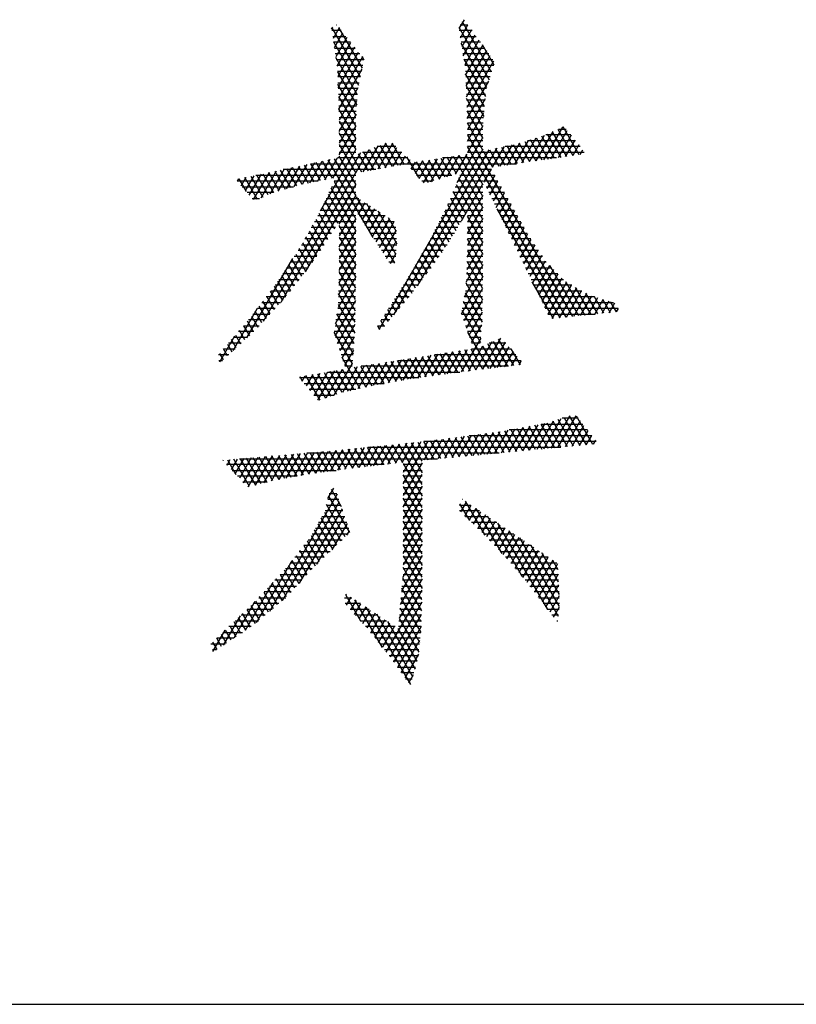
# Model space of a CAD drawing. Header units: millimetres. Extents: x 773 to 1664, y 340 to 970.
# Tile 25 of 60: x 1254 to 1264, y 340 to 353. Entities that reach past the tile are written whole.
import ezdxf

# ---------------------------------------------------------------- set-up
doc = ezdxf.new("R2010")
doc.units = ezdxf.units.MM
doc.header["$LTSCALE"] = 46.2
doc.layers.get('0').update_dxf_attribs({"linetype": 'CONTINUOUS'})
doc.layers.add('1', color=7, linetype='CONTINUOUS')

msp = doc.modelspace()

# ---------------------------------------------------------------- linework, layer by layer
at = {"linetype": 'Continuous'}
msp.add_line((772.801, 340.328), (1663.801, 340.328), dxfattribs=at)
at = {"layer": '1', "linetype": 'Continuous'}
for p, q in [((1257.825, 353.227), (1257.832, 353.227)), ((1259.512, 353.295), (1259.444, 353.177)), ((1259.459, 353.227), (1259.561, 353.227)), ((1259.463, 353.058), (1259.561, 353.227)), ((1259.872, 352.602), (1259.489, 353.266)), ((1257.766, 353.168), (1257.783, 353.197)), ((1257.893, 353.151), (1257.769, 353.151)), ((1258.145, 352.544), (1257.773, 353.189)), ((1257.865, 353.186), (1257.785, 353.048)), ((1257.803, 352.927), (1257.916, 353.122)), ((1257.858, 353.194), (1258.17, 352.655)), ((1259.44, 353.197), (1259.841, 352.503)), ((1259.616, 353.151), (1259.448, 353.151)), ((1259.609, 353.16), (1259.482, 352.938)), ((1257.781, 353.074), (1257.955, 353.074)), ((1257.791, 353.005), (1258.121, 352.434)), ((1258.016, 352.998), (1257.792, 352.998)), ((1257.967, 353.059), (1257.821, 352.806)), ((1257.839, 352.685), (1258.018, 352.995)), ((1259.46, 353.074), (1259.671, 353.074)), ((1259.727, 352.998), (1259.472, 352.998)), ((1259.811, 352.403), (1259.474, 352.987)), ((1259.501, 352.819), (1259.658, 353.092)), ((1259.707, 353.025), (1259.52, 352.699)), ((1259.749, 352.967), (1259.903, 352.7)), ((1257.804, 352.922), (1258.078, 352.922)), ((1258.139, 352.846), (1257.815, 352.846)), ((1258.07, 352.932), (1257.847, 352.545)), ((1257.852, 352.402), (1258.121, 352.868)), ((1259.484, 352.922), (1259.782, 352.922)), ((1259.837, 352.846), (1259.496, 352.846)), ((1259.531, 352.566), (1259.756, 352.957)), ((1259.805, 352.889), (1259.536, 352.424)), ((1258.105, 352.309), (1257.822, 352.799)), ((1257.827, 352.77), (1258.192, 352.77)), ((1258.172, 352.805), (1257.857, 352.258)), ((1258.194, 352.764), (1258.168, 352.81)), ((1259.507, 352.776), (1259.791, 352.284)), ((1259.508, 352.77), (1259.891, 352.77)), ((1259.542, 352.281), (1259.854, 352.822)), ((1259.899, 352.747), (1259.548, 352.138)), ((1258.178, 352.693), (1257.838, 352.693)), ((1257.844, 352.617), (1258.161, 352.617)), ((1257.844, 352.608), (1258.097, 352.17)), ((1257.862, 352.115), (1258.167, 352.643)), ((1259.901, 352.693), (1259.52, 352.693)), ((1259.529, 352.617), (1259.877, 352.617)), ((1259.78, 352.151), (1259.53, 352.584)), ((1258.145, 352.541), (1257.847, 352.541)), ((1257.85, 352.465), (1258.128, 352.465)), ((1259.853, 352.541), (1259.532, 352.541)), ((1259.535, 352.465), (1259.829, 352.465)), ((1259.553, 351.995), (1259.836, 352.484)), ((1258.089, 352.032), (1257.85, 352.446)), ((1258.111, 352.389), (1257.852, 352.389)), ((1258.113, 352.397), (1257.867, 351.971)), ((1259.537, 352.421), (1259.769, 352.019)), ((1259.806, 352.389), (1259.538, 352.389)), ((1257.855, 352.312), (1258.106, 352.312)), ((1257.856, 352.283), (1258.084, 351.889)), ((1258.101, 352.236), (1257.858, 352.236)), ((1257.868, 351.821), (1258.1, 352.222)), ((1259.541, 352.312), (1259.794, 352.312)), ((1259.759, 351.883), (1259.543, 352.257)), ((1259.787, 352.236), (1259.544, 352.236)), ((1259.789, 352.251), (1259.557, 351.85)), ((1257.86, 352.16), (1258.096, 352.16)), ((1258.084, 351.736), (1257.862, 352.121)), ((1258.092, 352.084), (1257.863, 352.084)), ((1259.547, 352.16), (1259.781, 352.16)), ((1259.549, 352.094), (1259.759, 351.73)), ((1259.774, 352.084), (1259.55, 352.084)), ((1259.557, 351.697), (1259.773, 352.072)), ((1257.866, 352.008), (1258.087, 352.008)), ((1258.09, 352.052), (1257.868, 351.668)), ((1257.868, 351.958), (1258.084, 351.584)), ((1258.084, 351.931), (1257.868, 351.931)), ((1259.553, 352.008), (1259.768, 352.008)), ((1259.761, 351.931), (1259.556, 351.931)), ((1259.759, 351.578), (1259.556, 351.93)), ((1257.868, 351.516), (1258.084, 351.889)), ((1257.868, 351.855), (1258.084, 351.855)), ((1258.166, 351.289), (1257.868, 351.804)), ((1259.759, 351.895), (1259.557, 351.545)), ((1259.557, 351.855), (1259.759, 351.855)), ((1260.462, 351.436), (1260.686, 351.824)), ((1260.806, 351.878), (1260.558, 351.45)), ((1260.654, 351.464), (1260.87, 351.837)), ((1260.864, 351.494), (1260.676, 351.819)), ((1260.746, 351.851), (1260.945, 351.506)), ((1260.755, 351.855), (1260.855, 351.855)), ((1261.026, 351.517), (1260.815, 351.883)), ((1258.084, 351.736), (1257.779, 351.209)), ((1258.084, 351.779), (1257.868, 351.779)), ((1257.868, 351.703), (1258.084, 351.703)), ((1258.277, 351.309), (1258.487, 351.672)), ((1258.559, 351.675), (1258.724, 351.389)), ((1259.418, 351.151), (1259.759, 351.742)), ((1259.759, 351.779), (1259.557, 351.779)), ((1259.557, 351.776), (1260.937, 349.386)), ((1259.557, 351.703), (1259.759, 351.703)), ((1260.078, 351.38), (1260.246, 351.672)), ((1260.353, 351.704), (1260.174, 351.394)), ((1260.27, 351.408), (1260.46, 351.737)), ((1260.31, 351.691), (1260.458, 351.435)), ((1260.348, 351.703), (1260.978, 351.703)), ((1260.567, 351.769), (1260.366, 351.422)), ((1260.539, 351.447), (1260.385, 351.714)), ((1260.46, 351.737), (1260.62, 351.459)), ((1260.701, 351.47), (1260.534, 351.76)), ((1260.916, 351.779), (1260.588, 351.779)), ((1260.606, 351.787), (1260.783, 351.482)), ((1260.921, 351.773), (1260.75, 351.477)), ((1260.846, 351.491), (1260.972, 351.709)), ((1258.147, 351.541), (1256.864, 349.319)), ((1257.101, 349.576), (1258.26, 351.584)), ((1257.618, 350.777), (1258.084, 351.584)), ((1257.868, 351.652), (1258.086, 351.274)), ((1258.084, 351.627), (1257.868, 351.627)), ((1257.868, 351.55), (1258.084, 351.55)), ((1258.172, 351.55), (1258.69, 351.55)), ((1258.373, 351.628), (1258.179, 351.291)), ((1258.325, 351.318), (1258.188, 351.556)), ((1258.259, 351.584), (1258.405, 351.332)), ((1258.485, 351.346), (1258.331, 351.612)), ((1258.61, 351.627), (1258.368, 351.627)), ((1258.57, 351.664), (1258.375, 351.326)), ((1259.759, 351.59), (1258.391, 349.22)), ((1258.403, 351.64), (1258.565, 351.361)), ((1258.473, 351.344), (1258.627, 351.61)), ((1258.644, 351.375), (1258.475, 351.668)), ((1258.684, 351.556), (1258.571, 351.362)), ((1258.587, 349.407), (1259.842, 351.581)), ((1259.942, 351.603), (1258.893, 349.784)), ((1259.759, 351.627), (1259.557, 351.627)), ((1260.854, 349.377), (1259.557, 351.623)), ((1259.557, 351.55), (1261.094, 351.55)), ((1259.889, 351.353), (1259.767, 351.564)), ((1259.845, 351.581), (1259.97, 351.365)), ((1259.886, 351.353), (1260.043, 351.624)), ((1260.051, 351.377), (1259.923, 351.598)), ((1260.144, 351.646), (1259.982, 351.367)), ((1260.002, 351.615), (1260.133, 351.388)), ((1261.039, 351.627), (1260.053, 351.627)), ((1260.214, 351.4), (1260.08, 351.632)), ((1260.158, 351.649), (1260.295, 351.412)), ((1260.376, 351.423), (1260.235, 351.668)), ((1261.023, 351.646), (1260.942, 351.505)), ((1261.038, 351.519), (1261.075, 351.582)), ((1257.543, 351.41), (1257.379, 351.125)), ((1257.479, 351.146), (1257.643, 351.431)), ((1257.694, 351.191), (1257.565, 351.415)), ((1257.744, 351.452), (1257.579, 351.167)), ((1257.644, 351.431), (1257.773, 351.208)), ((1257.679, 351.188), (1257.844, 351.474)), ((1258.312, 350.427), (1257.722, 351.448)), ((1257.801, 351.464), (1258.084, 350.974)), ((1258.77, 351.474), (1257.846, 351.474)), ((1258.084, 351.127), (1257.868, 351.499)), ((1258.116, 351.529), (1258.246, 351.303)), ((1258.67, 351.38), (1258.74, 351.502)), ((1258.913, 351.215), (1258.755, 351.488)), ((1258.797, 351.448), (1258.762, 351.387)), ((1258.815, 351.327), (1258.869, 351.419)), ((1258.965, 351.434), (1258.868, 351.266)), ((1258.882, 351.421), (1259.038, 351.151)), ((1258.921, 351.205), (1259.062, 351.449)), ((1259.113, 351.174), (1258.963, 351.434)), ((1259.158, 351.464), (1258.974, 351.145)), ((1259.043, 351.446), (1259.187, 351.196)), ((1259.072, 351.161), (1259.255, 351.479)), ((1259.262, 351.219), (1259.124, 351.459)), ((1259.352, 351.494), (1259.178, 351.194)), ((1259.205, 351.471), (1259.337, 351.242)), ((1260.728, 351.474), (1259.225, 351.474)), ((1259.285, 351.226), (1259.448, 351.509)), ((1259.412, 351.265), (1259.286, 351.483)), ((1259.367, 351.496), (1259.759, 350.816)), ((1259.545, 351.524), (1259.392, 351.259)), ((1259.759, 350.968), (1259.447, 351.508)), ((1259.528, 351.521), (1259.759, 351.121)), ((1256.942, 351.282), (1256.735, 350.925)), ((1256.837, 350.948), (1257.042, 351.304)), ((1257.078, 351.04), (1256.938, 351.282)), ((1257.142, 351.325), (1256.953, 350.997)), ((1257.017, 351.298), (1257.153, 351.061)), ((1257.063, 351.036), (1257.242, 351.346)), ((1257.229, 351.083), (1257.095, 351.315)), ((1258.349, 351.322), (1257.127, 351.322)), ((1257.343, 351.367), (1257.169, 351.066)), ((1257.173, 351.332), (1257.304, 351.105)), ((1257.38, 351.125), (1257.252, 351.348)), ((1257.274, 351.096), (1257.443, 351.389)), ((1257.33, 351.365), (1257.459, 351.142)), ((1257.537, 351.158), (1257.409, 351.381)), ((1257.487, 351.398), (1260.2, 351.398)), ((1257.487, 351.398), (1257.616, 351.175)), ((1259.872, 351.322), (1258.819, 351.322)), ((1259.772, 351.155), (1259.87, 351.325)), ((1256.541, 351.197), (1256.524, 351.169)), ((1257.591, 351.169), (1256.524, 351.169)), ((1256.546, 351.199), (1256.642, 351.032)), ((1256.577, 351.108), (1256.641, 351.219)), ((1256.79, 350.929), (1256.625, 351.215)), ((1256.741, 351.24), (1256.63, 351.047)), ((1256.682, 350.986), (1256.841, 351.261)), ((1256.703, 351.232), (1256.861, 350.958)), ((1256.768, 351.246), (1258.084, 351.246)), ((1256.932, 350.988), (1256.781, 351.248)), ((1256.86, 351.265), (1257.002, 351.018)), ((1257.798, 351.164), (1258.084, 350.67)), ((1258.084, 351.169), (1257.8, 351.169)), ((1258.886, 351.246), (1259.349, 351.246)), ((1259.099, 351.169), (1258.953, 351.169)), ((1259.759, 351.169), (1259.425, 351.169)), ((1259.759, 350.663), (1259.443, 351.212)), ((1259.457, 351.246), (1259.915, 351.246)), ((1259.957, 351.169), (1259.765, 351.169)), ((1259.914, 351.248), (1259.812, 351.072)), ((1259.852, 350.989), (1259.957, 351.17)), ((1256.589, 351.093), (1257.264, 351.093)), ((1258.084, 351.127), (1257.419, 349.975)), ((1258.084, 350.517), (1257.759, 351.08)), ((1257.765, 351.093), (1258.084, 351.093)), ((1259.536, 350.745), (1259.369, 351.034)), ((1259.394, 351.093), (1259.759, 351.093)), ((1259.406, 351.123), (1259.759, 350.511)), ((1259.478, 350.646), (1259.759, 351.133)), ((1259.802, 351.093), (1260, 351.093)), ((1260, 351.093), (1259.892, 350.906)), ((1257, 351.017), (1256.655, 351.017)), ((1256.721, 350.941), (1256.819, 350.941)), ((1257.851, 350.614), (1257.68, 350.911)), ((1257.694, 350.941), (1258.123, 350.941)), ((1257.719, 350.996), (1258.084, 350.365)), ((1258.084, 351.017), (1257.729, 351.017)), ((1257.868, 350.601), (1258.084, 350.974)), ((1258.144, 350.927), (1257.868, 350.449)), ((1258.091, 350.962), (1258.595, 350.088)), ((1259.331, 350.941), (1259.759, 350.941)), ((1259.333, 350.945), (1259.492, 350.669)), ((1259.759, 351.017), (1259.362, 351.017)), ((1259.759, 350.98), (1259.557, 350.63)), ((1260.043, 351.017), (1259.839, 351.017)), ((1259.876, 350.941), (1260.086, 350.941)), ((1259.933, 350.823), (1260.044, 351.016)), ((1260.087, 350.939), (1259.973, 350.741)), ((1257.623, 350.788), (1258.357, 350.788)), ((1257.641, 350.827), (1257.805, 350.542)), ((1258.24, 350.865), (1257.658, 350.865)), ((1258.117, 350.728), (1258.208, 350.885)), ((1258.272, 350.843), (1258.164, 350.656)), ((1258.21, 350.584), (1258.336, 350.802)), ((1258.613, 350.209), (1258.232, 350.87)), ((1258.373, 350.778), (1258.624, 350.343)), ((1259.254, 350.776), (1259.403, 350.518)), ((1259.261, 350.788), (1259.759, 350.788)), ((1259.447, 350.594), (1259.295, 350.857)), ((1259.759, 350.865), (1259.299, 350.865)), ((1259.557, 350.478), (1259.759, 350.828)), ((1260.129, 350.865), (1259.913, 350.865)), ((1259.943, 350.802), (1260.771, 349.368)), ((1259.95, 350.788), (1260.171, 350.788)), ((1260.013, 350.658), (1260.131, 350.861)), ((1260.174, 350.784), (1260.053, 350.575)), ((1257.542, 350.636), (1257.865, 350.636)), ((1257.558, 350.665), (1257.712, 350.399)), ((1258.084, 350.712), (1257.585, 350.712)), ((1257.758, 350.471), (1257.602, 350.742)), ((1257.868, 350.297), (1258.084, 350.669)), ((1257.868, 350.636), (1258.084, 350.636)), ((1258.473, 350.712), (1258.128, 350.712)), ((1258.177, 350.636), (1258.59, 350.636)), ((1258.4, 350.76), (1258.257, 350.512)), ((1258.303, 350.44), (1258.464, 350.718)), ((1258.528, 350.677), (1258.35, 350.368)), ((1258.396, 350.296), (1258.592, 350.635)), ((1258.617, 350.508), (1258.514, 350.685)), ((1259.183, 350.636), (1259.472, 350.636)), ((1259.359, 350.442), (1259.213, 350.695)), ((1259.517, 350.712), (1259.222, 350.712)), ((1259.759, 350.712), (1259.557, 350.712)), ((1259.759, 350.359), (1259.557, 350.709)), ((1259.759, 350.675), (1259.557, 350.325)), ((1259.557, 350.636), (1259.759, 350.636)), ((1260.214, 350.712), (1259.987, 350.712)), ((1260.024, 350.636), (1260.257, 350.636)), ((1260.094, 350.492), (1260.217, 350.707)), ((1257.471, 350.511), (1257.619, 350.255)), ((1257.816, 350.56), (1257.499, 350.56)), ((1257.665, 350.327), (1257.515, 350.588)), ((1258.084, 350.212), (1257.868, 350.585)), ((1258.084, 350.56), (1257.868, 350.56)), ((1258.084, 350.517), (1257.868, 350.144)), ((1258.614, 350.56), (1258.226, 350.56)), ((1258.616, 350.525), (1258.443, 350.224)), ((1259.265, 350.3), (1259.131, 350.532)), ((1259.428, 350.56), (1259.145, 350.56)), ((1259.172, 350.613), (1259.312, 350.37)), ((1259.553, 350.166), (1259.759, 350.523)), ((1259.759, 350.56), (1259.557, 350.56)), ((1259.557, 350.556), (1259.759, 350.206)), ((1260.3, 350.56), (1260.061, 350.56)), ((1260.261, 350.629), (1260.134, 350.41)), ((1260.174, 350.327), (1260.304, 350.552)), ((1257.718, 350.407), (1257.413, 350.407)), ((1257.572, 350.183), (1257.428, 350.434)), ((1257.456, 350.484), (1257.767, 350.484)), ((1257.868, 350.484), (1258.084, 350.484)), ((1257.868, 350.433), (1258.084, 350.06)), ((1258.084, 350.407), (1257.868, 350.407)), ((1258.275, 350.484), (1258.618, 350.484)), ((1258.621, 350.407), (1258.324, 350.407)), ((1258.489, 350.152), (1258.622, 350.383)), ((1259.338, 350.407), (1259.068, 350.407)), ((1259.09, 350.451), (1259.217, 350.23)), ((1259.106, 350.484), (1259.383, 350.484)), ((1259.557, 350.484), (1259.759, 350.484)), ((1259.759, 350.407), (1259.557, 350.407)), ((1259.759, 350.055), (1259.557, 350.404)), ((1260.098, 350.484), (1260.343, 350.484)), ((1260.39, 350.407), (1260.135, 350.407)), ((1260.347, 350.475), (1260.214, 350.244)), ((1260.254, 350.161), (1260.393, 350.402)), ((1257.619, 350.255), (1257.325, 350.255)), ((1257.475, 350.047), (1257.341, 350.28)), ((1257.37, 350.331), (1257.668, 350.331)), ((1257.384, 350.357), (1257.525, 350.113)), ((1257.868, 349.99), (1258.084, 350.364)), ((1257.868, 350.331), (1258.084, 350.331)), ((1258.084, 349.907), (1257.868, 350.28)), ((1258.084, 350.255), (1257.868, 350.255)), ((1258.373, 350.331), (1258.625, 350.331)), ((1258.618, 350.255), (1258.423, 350.255)), ((1259.234, 350.255), (1258.98, 350.255)), ((1259.004, 350.295), (1259.122, 350.091)), ((1259.025, 350.331), (1259.286, 350.331)), ((1259.17, 350.16), (1259.048, 350.371)), ((1259.759, 350.37), (1259.546, 350.001)), ((1259.759, 350.255), (1259.556, 350.255)), ((1259.556, 350.252), (1259.757, 349.906)), ((1259.557, 350.331), (1259.759, 350.331)), ((1260.172, 350.331), (1260.441, 350.331)), ((1260.491, 350.255), (1260.209, 350.255)), ((1260.441, 350.331), (1260.295, 350.078)), ((1260.335, 349.996), (1260.488, 350.26)), ((1256.652, 349.105), (1257.256, 350.151)), ((1257.374, 349.917), (1257.247, 350.137)), ((1257.275, 350.179), (1257.57, 350.179)), ((1257.294, 350.208), (1257.424, 349.982)), ((1258.084, 350.212), (1257.862, 349.828)), ((1257.868, 350.179), (1258.084, 350.179)), ((1257.868, 350.128), (1258.082, 349.758)), ((1258.472, 350.179), (1258.611, 350.179)), ((1258.614, 350.216), (1258.536, 350.08)), ((1258.916, 350.143), (1259.024, 349.955)), ((1258.936, 350.179), (1259.182, 350.179)), ((1259.074, 350.021), (1258.96, 350.219)), ((1259.539, 349.837), (1259.759, 350.218)), ((1259.553, 350.179), (1259.759, 350.179)), ((1260.246, 350.179), (1260.542, 350.179)), ((1260.535, 350.189), (1260.375, 349.913)), ((1260.415, 349.83), (1260.582, 350.118)), ((1257.273, 349.787), (1257.153, 349.995)), ((1257.174, 350.026), (1257.458, 350.026)), ((1257.2, 350.066), (1257.324, 349.852)), ((1257.517, 350.103), (1257.224, 350.103)), ((1257.856, 349.666), (1258.084, 350.06)), ((1258.084, 350.103), (1257.868, 350.103)), ((1257.868, 350.026), (1258.084, 350.026)), ((1258.6, 350.103), (1258.521, 350.103)), ((1258.827, 349.991), (1258.923, 349.824)), ((1258.848, 350.026), (1259.078, 350.026)), ((1258.974, 349.89), (1258.871, 350.067)), ((1259.13, 350.103), (1258.892, 350.103)), ((1259.759, 350.065), (1259.514, 349.641)), ((1259.547, 350.026), (1259.758, 350.026)), ((1259.759, 350.103), (1259.55, 350.103)), ((1259.755, 349.757), (1259.551, 350.11)), ((1260.592, 350.103), (1260.283, 350.103)), ((1260.32, 350.026), (1260.668, 350.026)), ((1260.635, 350.059), (1260.455, 349.747)), ((1260.496, 349.665), (1260.691, 350.003)), ((1261.02, 349.394), (1260.638, 350.056)), ((1257.072, 349.874), (1257.341, 349.874)), ((1257.106, 349.924), (1257.223, 349.722)), ((1257.399, 349.95), (1257.123, 349.95)), ((1258.084, 349.907), (1257.851, 349.504)), ((1257.863, 349.874), (1258.084, 349.874)), ((1258.084, 349.95), (1257.866, 349.95)), ((1258.08, 349.61), (1257.867, 349.978)), ((1258.759, 349.874), (1258.961, 349.874)), ((1258.873, 349.759), (1258.783, 349.915)), ((1259.02, 349.95), (1258.804, 349.95)), ((1259.475, 349.421), (1259.757, 349.909)), ((1259.541, 349.874), (1259.756, 349.874)), ((1259.757, 349.95), (1259.544, 349.95)), ((1259.545, 349.968), (1259.753, 349.607)), ((1260.744, 349.95), (1260.357, 349.95)), ((1260.394, 349.874), (1260.82, 349.874)), ((1260.747, 349.947), (1260.536, 349.582)), ((1260.576, 349.499), (1260.803, 349.891)), ((1257.011, 349.784), (1257.119, 349.596)), ((1257.282, 349.798), (1257.022, 349.798)), ((1257.172, 349.657), (1257.059, 349.853)), ((1257.817, 349.292), (1258.082, 349.752)), ((1258.083, 349.798), (1257.861, 349.798)), ((1257.862, 349.834), (1258.077, 349.461)), ((1258.773, 349.628), (1258.693, 349.767)), ((1258.903, 349.798), (1258.712, 349.798)), ((1258.739, 349.84), (1258.823, 349.693)), ((1259.755, 349.753), (1259.508, 349.327)), ((1259.755, 349.798), (1259.538, 349.798)), ((1259.751, 349.458), (1259.539, 349.826)), ((1260.688, 349.36), (1260.409, 349.842)), ((1260.928, 349.798), (1260.431, 349.798)), ((1260.859, 349.837), (1260.616, 349.416)), ((1260.671, 349.358), (1260.925, 349.799)), ((1260.992, 349.762), (1260.764, 349.368)), ((1260.846, 349.848), (1261.103, 349.403)), ((1260.858, 349.377), (1261.058, 349.724)), ((1261.186, 349.412), (1260.98, 349.769)), ((1257.164, 349.645), (1256.905, 349.645)), ((1256.911, 349.652), (1257.011, 349.479)), ((1257.065, 349.538), (1256.961, 349.718)), ((1256.964, 349.722), (1257.223, 349.722)), ((1258.079, 349.595), (1257.81, 349.128)), ((1258.08, 349.645), (1257.855, 349.645)), ((1258.075, 349.313), (1257.857, 349.69)), ((1257.858, 349.722), (1258.081, 349.722)), ((1258.669, 349.504), (1258.6, 349.623)), ((1258.786, 349.645), (1258.615, 349.645)), ((1258.646, 349.695), (1258.721, 349.566)), ((1258.663, 349.722), (1258.845, 349.722)), ((1259.753, 349.645), (1259.515, 349.645)), ((1259.525, 349.697), (1259.747, 349.312)), ((1259.53, 349.722), (1259.754, 349.722)), ((1259.542, 349.232), (1259.753, 349.597)), ((1260.468, 349.722), (1261.063, 349.722)), ((1261.227, 349.645), (1260.505, 349.645)), ((1261.124, 349.687), (1260.951, 349.387)), ((1261.045, 349.397), (1261.194, 349.655)), ((1261.111, 349.694), (1261.269, 349.42)), ((1261.269, 349.633), (1261.139, 349.407)), ((1261.352, 349.429), (1261.227, 349.645)), ((1261.232, 349.416), (1261.344, 349.61)), ((1261.334, 349.613), (1261.435, 349.438)), ((1256.788, 349.492), (1256.464, 348.932)), ((1257.024, 349.493), (1256.789, 349.493)), ((1256.81, 349.521), (1256.903, 349.361)), ((1256.847, 349.569), (1257.094, 349.569)), ((1256.957, 349.42), (1256.861, 349.587)), ((1258.078, 349.493), (1257.849, 349.493)), ((1257.852, 349.546), (1258.072, 349.166)), ((1257.853, 349.569), (1258.079, 349.569)), ((1258.564, 349.38), (1258.508, 349.478)), ((1258.659, 349.493), (1258.517, 349.493)), ((1258.554, 349.55), (1258.616, 349.442)), ((1258.566, 349.569), (1258.724, 349.569)), ((1259.48, 349.47), (1259.725, 349.045)), ((1259.751, 349.493), (1259.485, 349.493)), ((1259.5, 349.569), (1259.752, 349.569)), ((1259.736, 349.179), (1259.503, 349.583)), ((1260.542, 349.569), (1261.479, 349.569)), ((1261.539, 349.493), (1260.579, 349.493)), ((1261.419, 349.587), (1261.326, 349.426)), ((1261.42, 349.436), (1261.494, 349.565)), ((1261.518, 349.446), (1261.44, 349.581)), ((1261.539, 349.49), (1261.513, 349.446)), ((1256.884, 349.341), (1256.672, 349.341)), ((1256.71, 349.39), (1256.795, 349.244)), ((1256.73, 349.417), (1256.954, 349.417)), ((1256.849, 349.302), (1256.76, 349.456)), ((1258.075, 349.341), (1257.824, 349.341)), ((1258.062, 349.031), (1257.837, 349.42)), ((1257.837, 349.417), (1258.076, 349.417)), ((1257.842, 349.031), (1258.077, 349.438)), ((1258.531, 349.341), (1258.42, 349.341)), ((1258.461, 349.405), (1258.512, 349.318)), ((1258.469, 349.417), (1258.595, 349.417)), ((1259.477, 349.417), (1259.75, 349.417)), ((1259.749, 349.341), (1259.503, 349.341)), ((1259.751, 349.441), (1259.575, 349.137)), ((1260.616, 349.417), (1261.236, 349.417)), ((1256.607, 349.264), (1256.814, 349.264)), ((1256.607, 349.264), (1256.683, 349.133)), ((1256.74, 349.186), (1256.66, 349.325)), ((1257.812, 349.264), (1258.074, 349.264)), ((1257.818, 349.3), (1258.052, 348.896)), ((1258.074, 349.281), (1257.874, 348.934)), ((1258.369, 349.261), (1258.397, 349.213)), ((1258.371, 349.264), (1258.466, 349.264)), ((1258.46, 349.256), (1258.415, 349.333)), ((1259.53, 349.264), (1259.743, 349.264)), ((1259.608, 349.042), (1259.745, 349.278)), ((1256.293, 348.787), (1256.491, 349.13)), ((1256.51, 348.974), (1256.448, 349.081)), ((1256.475, 349.112), (1256.66, 349.112)), ((1256.501, 349.142), (1256.568, 349.027)), ((1256.743, 349.188), (1256.541, 349.188)), ((1256.625, 349.08), (1256.554, 349.203)), ((1258.042, 348.761), (1257.799, 349.181)), ((1258.072, 349.188), (1257.8, 349.188)), ((1257.816, 349.112), (1258.068, 349.112)), ((1257.906, 348.837), (1258.068, 349.118)), ((1259.73, 349.1), (1259.474, 348.657)), ((1259.737, 349.188), (1259.557, 349.188)), ((1259.837, 348.7), (1259.56, 349.18)), ((1259.583, 349.112), (1259.731, 349.112)), ((1259.757, 348.691), (1259.994, 349.101)), ((1260.166, 348.739), (1259.965, 349.088)), ((1256.343, 348.96), (1256.495, 348.96)), ((1256.395, 348.868), (1256.343, 348.959)), ((1256.396, 349.02), (1256.453, 348.921)), ((1256.577, 349.036), (1256.409, 349.036)), ((1258.062, 349.036), (1257.841, 349.036)), ((1257.866, 348.96), (1258.056, 348.96)), ((1259.379, 348.645), (1259.556, 348.952)), ((1259.569, 348.668), (1259.76, 349)), ((1259.599, 348.958), (1259.754, 348.691)), ((1259.607, 348.96), (1260.127, 348.96)), ((1259.724, 349.036), (1259.61, 349.036)), ((1259.877, 349.051), (1259.663, 348.68)), ((1259.753, 348.997), (1259.919, 348.71)), ((1260.001, 348.72), (1259.824, 349.027)), ((1260.06, 349.036), (1259.843, 349.036)), ((1260.051, 349.047), (1259.852, 348.702)), ((1259.894, 349.058), (1260.084, 348.73)), ((1259.946, 348.713), (1260.104, 348.986)), ((1260.126, 348.961), (1260.248, 348.749)), ((1256.412, 348.883), (1256.277, 348.883)), ((1256.29, 348.898), (1256.338, 348.815)), ((1258.051, 348.883), (1257.891, 348.883)), ((1257.901, 348.851), (1258.139, 348.439)), ((1258.055, 348.943), (1257.938, 348.74)), ((1258.608, 348.529), (1258.782, 348.83)), ((1258.878, 348.845), (1258.706, 348.547)), ((1258.856, 348.57), (1258.712, 348.819)), ((1258.793, 348.831), (1258.937, 348.582)), ((1258.803, 348.563), (1258.975, 348.86)), ((1259.018, 348.593), (1258.873, 348.844)), ((1259.072, 348.875), (1258.899, 348.576)), ((1258.954, 348.857), (1259.1, 348.605)), ((1258.995, 348.59), (1259.169, 348.891)), ((1259.181, 348.616), (1259.035, 348.87)), ((1259.266, 348.906), (1259.091, 348.604)), ((1259.115, 348.882), (1259.262, 348.628)), ((1260.194, 348.883), (1259.123, 348.883)), ((1259.187, 348.617), (1259.362, 348.921)), ((1259.344, 348.64), (1259.196, 348.895)), ((1259.277, 348.908), (1259.425, 348.651)), ((1259.459, 348.936), (1259.283, 348.631)), ((1259.507, 348.661), (1259.357, 348.92)), ((1259.438, 348.933), (1259.589, 348.671)), ((1259.672, 348.681), (1259.519, 348.946)), ((1260.157, 348.926), (1260.041, 348.725)), ((1260.135, 348.736), (1260.21, 348.865)), ((1256.283, 348.807), (1256.329, 348.807)), ((1257.802, 348.352), (1258.042, 348.768)), ((1258.104, 348.723), (1257.908, 348.384)), ((1258.062, 348.421), (1257.908, 348.687)), ((1257.916, 348.807), (1258.045, 348.807)), ((1258.039, 348.731), (1257.941, 348.731)), ((1258.01, 348.408), (1258.201, 348.738)), ((1258.216, 348.458), (1258.067, 348.717)), ((1258.298, 348.753), (1258.112, 348.433)), ((1258.147, 348.73), (1258.296, 348.473)), ((1260.095, 348.731), (1258.155, 348.731)), ((1258.215, 348.457), (1258.394, 348.769)), ((1258.375, 348.487), (1258.228, 348.743)), ((1258.309, 348.755), (1258.455, 348.502)), ((1258.491, 348.784), (1258.314, 348.476)), ((1258.535, 348.516), (1258.389, 348.768)), ((1258.412, 348.494), (1258.588, 348.799)), ((1258.47, 348.781), (1258.615, 348.53)), ((1258.685, 348.814), (1258.51, 348.511)), ((1258.694, 348.544), (1258.551, 348.793)), ((1258.631, 348.806), (1258.774, 348.559)), ((1258.639, 348.807), (1260.258, 348.807)), ((1260.261, 348.801), (1260.23, 348.747)), ((1258.915, 348.579), (1257.344, 348.579)), ((1257.346, 348.594), (1257.379, 348.537)), ((1257.38, 348.536), (1257.42, 348.606)), ((1257.614, 348.282), (1257.426, 348.607)), ((1257.518, 348.622), (1257.431, 348.473)), ((1257.483, 348.41), (1257.615, 348.638)), ((1257.507, 348.62), (1257.686, 348.309)), ((1257.712, 348.654), (1257.535, 348.347)), ((1257.587, 348.284), (1257.809, 348.67)), ((1257.759, 348.336), (1257.587, 348.633)), ((1257.667, 348.647), (1257.831, 348.363)), ((1257.907, 348.686), (1257.69, 348.31)), ((1257.716, 348.655), (1259.453, 348.655)), ((1257.907, 348.383), (1257.748, 348.66)), ((1257.828, 348.673), (1257.985, 348.402)), ((1257.407, 348.502), (1258.459, 348.502)), ((1258.085, 348.426), (1257.47, 348.426)), ((1257.533, 348.35), (1257.796, 348.35)), ((1260.56, 347.643), (1260.79, 348.041)), ((1260.898, 348.075), (1260.654, 347.652)), ((1260.747, 347.66), (1260.988, 348.078)), ((1261.014, 348.045), (1260.803, 348.045)), ((1260.827, 348.052), (1261.037, 347.688)), ((1261.121, 347.696), (1260.901, 348.076)), ((1260.988, 348.077), (1261.204, 347.703)), ((1260.283, 347.925), (1260.095, 347.599)), ((1260.188, 347.608), (1260.382, 347.943)), ((1260.204, 347.911), (1260.369, 347.625)), ((1260.48, 347.961), (1260.281, 347.617)), ((1260.453, 347.633), (1260.284, 347.925)), ((1260.364, 347.94), (1260.536, 347.641)), ((1260.374, 347.626), (1260.578, 347.979)), ((1260.62, 347.649), (1260.443, 347.954)), ((1260.683, 348.007), (1260.467, 347.634)), ((1260.523, 347.969), (1260.703, 347.656)), ((1260.525, 347.969), (1261.074, 347.969)), ((1260.787, 347.664), (1260.603, 347.983)), ((1260.678, 348.006), (1260.87, 347.672)), ((1260.954, 347.68), (1260.752, 348.029)), ((1261.039, 348.014), (1260.84, 347.669)), ((1260.933, 347.678), (1261.09, 347.95)), ((1259.321, 347.783), (1259.165, 347.512)), ((1259.258, 347.521), (1259.417, 347.796)), ((1259.451, 347.539), (1259.311, 347.782)), ((1259.512, 347.808), (1259.351, 347.529)), ((1259.393, 347.793), (1259.535, 347.547)), ((1259.444, 347.538), (1259.607, 347.82)), ((1259.618, 347.555), (1259.474, 347.803)), ((1259.702, 347.833), (1259.537, 347.547)), ((1259.556, 347.814), (1259.701, 347.562)), ((1259.577, 347.817), (1261.195, 347.817)), ((1259.63, 347.556), (1259.797, 347.845)), ((1259.785, 347.57), (1259.638, 347.825)), ((1259.72, 347.835), (1259.868, 347.578)), ((1259.892, 347.858), (1259.723, 347.564)), ((1259.952, 347.586), (1259.802, 347.846)), ((1259.816, 347.573), (1259.988, 347.872)), ((1259.884, 347.857), (1260.035, 347.594)), ((1260.087, 347.889), (1259.909, 347.582)), ((1260.119, 347.602), (1259.965, 347.867)), ((1260.002, 347.591), (1260.185, 347.907)), ((1260.045, 347.882), (1260.202, 347.609)), ((1261.135, 347.893), (1260.105, 347.893)), ((1260.286, 347.617), (1260.125, 347.896)), ((1261.141, 347.886), (1261.026, 347.687)), ((1261.119, 347.695), (1261.192, 347.821)), ((1257.942, 347.376), (1258.1, 347.65)), ((1258.194, 347.659), (1258.037, 347.388)), ((1258.131, 347.398), (1258.287, 347.669)), ((1258.29, 347.416), (1258.152, 347.655)), ((1258.381, 347.678), (1258.225, 347.409)), ((1258.235, 347.663), (1258.372, 347.426)), ((1258.242, 347.664), (1260.786, 347.664)), ((1258.455, 347.435), (1258.318, 347.672)), ((1258.32, 347.42), (1258.475, 347.688)), ((1258.401, 347.681), (1258.537, 347.445)), ((1258.568, 347.698), (1258.414, 347.431)), ((1258.62, 347.454), (1258.484, 347.689)), ((1258.508, 347.442), (1258.662, 347.707)), ((1258.567, 347.698), (1258.702, 347.464)), ((1258.755, 347.717), (1258.602, 347.452)), ((1258.957, 347.175), (1258.65, 347.706)), ((1258.697, 347.463), (1258.849, 347.727)), ((1258.709, 347.181), (1259.036, 347.746)), ((1258.942, 347.736), (1258.709, 347.333)), ((1258.733, 347.715), (1258.957, 347.327)), ((1258.957, 347.48), (1258.817, 347.723)), ((1258.9, 347.732), (1259.034, 347.5)), ((1259.131, 347.758), (1258.979, 347.494)), ((1261.25, 347.74), (1258.982, 347.74)), ((1259.117, 347.508), (1258.983, 347.74)), ((1259.065, 347.75), (1259.201, 347.515)), ((1259.072, 347.503), (1259.226, 347.771)), ((1259.284, 347.523), (1259.147, 347.76)), ((1259.229, 347.771), (1259.368, 347.531)), ((1261.242, 347.757), (1261.212, 347.704)), ((1256.708, 347.525), (1256.553, 347.255)), ((1256.607, 347.197), (1256.801, 347.533)), ((1256.839, 347.186), (1256.646, 347.52)), ((1256.893, 347.541), (1256.662, 347.139)), ((1256.73, 347.527), (1256.915, 347.206)), ((1256.765, 347.166), (1256.986, 347.549)), ((1256.992, 347.224), (1256.814, 347.534)), ((1257.079, 347.557), (1256.869, 347.194)), ((1256.898, 347.541), (1257.072, 347.239)), ((1256.973, 347.221), (1257.171, 347.565)), ((1257.152, 347.254), (1256.981, 347.549)), ((1257.065, 347.556), (1257.231, 347.268)), ((1257.264, 347.573), (1257.071, 347.239)), ((1257.311, 347.283), (1257.149, 347.563)), ((1257.17, 347.257), (1257.357, 347.581)), ((1257.233, 347.57), (1257.39, 347.298)), ((1257.449, 347.589), (1257.268, 347.275)), ((1257.471, 347.309), (1257.317, 347.577)), ((1257.366, 347.293), (1257.542, 347.597)), ((1257.401, 347.585), (1257.553, 347.321)), ((1259.974, 347.588), (1257.44, 347.588)), ((1257.634, 347.605), (1257.463, 347.308)), ((1257.634, 347.332), (1257.484, 347.592)), ((1257.559, 347.322), (1257.727, 347.613)), ((1257.568, 347.599), (1257.716, 347.344)), ((1257.797, 347.355), (1257.652, 347.606)), ((1257.82, 347.621), (1257.655, 347.335)), ((1257.736, 347.613), (1257.878, 347.367)), ((1257.751, 347.349), (1257.913, 347.63)), ((1257.96, 347.378), (1257.82, 347.621)), ((1258.007, 347.64), (1257.846, 347.362)), ((1257.903, 347.629), (1258.042, 347.388)), ((1258.125, 347.398), (1257.986, 347.638)), ((1258.069, 347.646), (1258.207, 347.407)), ((1256.338, 347.493), (1256.335, 347.487)), ((1258.457, 347.436), (1256.383, 347.436)), ((1256.389, 347.429), (1256.431, 347.501)), ((1256.395, 347.498), (1256.506, 347.305)), ((1256.523, 347.509), (1256.444, 347.371)), ((1256.686, 347.145), (1256.478, 347.505)), ((1256.498, 347.313), (1256.616, 347.517)), ((1256.554, 347.512), (1259.163, 347.512)), ((1256.562, 347.512), (1256.763, 347.166)), ((1258.957, 347.457), (1258.709, 347.028)), ((1258.709, 347.452), (1258.957, 347.022)), ((1258.957, 347.436), (1258.709, 347.436)), ((1256.455, 347.359), (1257.827, 347.359)), ((1257.312, 347.283), (1256.526, 347.283)), ((1258.709, 347.359), (1258.957, 347.359)), ((1258.709, 346.876), (1258.957, 347.305)), ((1258.957, 346.87), (1258.709, 347.299)), ((1258.957, 347.283), (1258.709, 347.283)), ((1256.598, 347.207), (1256.917, 347.207)), ((1258.709, 347.207), (1258.957, 347.207)), ((1258.957, 347.152), (1258.709, 346.723)), ((1258.709, 347.147), (1258.957, 346.718)), ((1258.957, 347.131), (1258.709, 347.131)), ((1257.839, 347.044), (1256.948, 345.501)), ((1257.718, 346.988), (1257.797, 347.124)), ((1257.726, 347.021), (1258.003, 346.541)), ((1257.734, 347.055), (1257.835, 347.055)), ((1257.896, 346.88), (1257.763, 347.109)), ((1258.709, 347.055), (1258.957, 347.055)), ((1257.119, 345.645), (1257.872, 346.949)), ((1257.699, 346.902), (1257.888, 346.902)), ((1257.947, 346.486), (1257.701, 346.912)), ((1257.862, 346.978), (1257.716, 346.978)), ((1258.709, 346.571), (1258.957, 347)), ((1258.957, 346.565), (1258.709, 346.994)), ((1258.957, 346.978), (1258.709, 346.978)), ((1258.709, 346.902), (1258.957, 346.902)), ((1259.45, 346.902), (1259.601, 346.902)), ((1259.585, 346.698), (1259.457, 346.918)), ((1259.54, 346.943), (1259.465, 346.813)), ((1259.488, 346.978), (1259.484, 346.978)), ((1259.522, 346.758), (1259.604, 346.9)), ((1259.525, 346.954), (1259.783, 346.507)), ((1257.905, 346.853), (1257.339, 345.875)), ((1257.571, 346.123), (1257.937, 346.758)), ((1257.637, 346.75), (1257.94, 346.75)), ((1257.671, 346.811), (1257.89, 346.431)), ((1257.914, 346.826), (1257.68, 346.826)), ((1258.957, 346.848), (1258.709, 346.418)), ((1258.709, 346.842), (1258.957, 346.413)), ((1258.957, 346.826), (1258.709, 346.826)), ((1258.709, 346.75), (1258.957, 346.75)), ((1259.714, 346.826), (1259.451, 346.826)), ((1259.531, 346.75), (1259.827, 346.75)), ((1259.667, 346.858), (1259.578, 346.704)), ((1259.635, 346.649), (1259.731, 346.815)), ((1260.011, 346.265), (1259.669, 346.857)), ((1259.794, 346.772), (1259.691, 346.595)), ((1259.813, 346.76), (1260.274, 345.962)), ((1257.585, 346.655), (1257.777, 346.322)), ((1257.966, 346.674), (1257.595, 346.674)), ((1257.834, 346.377), (1257.628, 346.733)), ((1257.97, 346.662), (1257.77, 346.315)), ((1258.709, 346.266), (1258.957, 346.695)), ((1258.957, 346.26), (1258.709, 346.689)), ((1258.957, 346.674), (1258.709, 346.674)), ((1259.941, 346.674), (1259.61, 346.674)), ((1259.748, 346.541), (1259.857, 346.73)), ((1259.921, 346.687), (1259.804, 346.485)), ((1259.858, 346.427), (1259.984, 346.644)), ((1260.612, 345.528), (1259.957, 346.663)), ((1257.499, 346.5), (1257.664, 346.213)), ((1257.983, 346.521), (1257.51, 346.521)), ((1257.721, 346.268), (1257.542, 346.578)), ((1257.553, 346.597), (1257.992, 346.597)), ((1257.968, 346.507), (1258.001, 346.563)), ((1258.709, 346.597), (1258.957, 346.597)), ((1258.957, 346.543), (1258.709, 346.114)), ((1258.709, 346.537), (1258.957, 346.108)), ((1258.957, 346.521), (1258.709, 346.521)), ((1259.689, 346.597), (1260.054, 346.597)), ((1260.167, 346.521), (1259.768, 346.521)), ((1260.047, 346.602), (1259.913, 346.369)), ((1259.967, 346.311), (1260.111, 346.559)), ((1260.174, 346.516), (1260.022, 346.253)), ((1260.101, 346.566), (1260.752, 345.438)), ((1257.825, 346.369), (1257.399, 346.369)), ((1257.399, 346.368), (1257.551, 346.104)), ((1257.608, 346.159), (1257.449, 346.433)), ((1257.458, 346.445), (1257.904, 346.445)), ((1258.703, 345.95), (1258.957, 346.39)), ((1258.709, 346.445), (1258.957, 346.445)), ((1258.957, 345.955), (1258.709, 346.385)), ((1258.957, 346.369), (1258.709, 346.369)), ((1259.841, 346.445), (1260.28, 346.445)), ((1260.393, 346.369), (1259.913, 346.369)), ((1260.076, 346.195), (1260.237, 346.474)), ((1260.301, 346.431), (1260.13, 346.134)), ((1260.182, 346.072), (1260.364, 346.388)), ((1260.766, 345.565), (1260.245, 346.469)), ((1260.389, 346.371), (1260.763, 345.723)), ((1257.298, 346.238), (1257.442, 345.988)), ((1257.34, 346.293), (1257.746, 346.293)), ((1257.496, 346.047), (1257.348, 346.303)), ((1258.957, 346.238), (1258.688, 345.771)), ((1258.709, 346.293), (1258.957, 346.293)), ((1258.709, 346.232), (1258.957, 345.803)), ((1259.985, 346.293), (1260.506, 346.293)), ((1260.427, 346.346), (1260.234, 346.01)), ((1260.286, 345.947), (1260.491, 346.303)), ((1260.554, 346.26), (1260.338, 345.885)), ((1260.755, 345.889), (1260.533, 346.275)), ((1256.777, 345.357), (1257.248, 346.174)), ((1257.197, 346.108), (1257.335, 345.869)), ((1257.222, 346.14), (1257.589, 346.14)), ((1257.389, 345.929), (1257.248, 346.173)), ((1257.668, 346.216), (1257.281, 346.216)), ((1258.957, 346.216), (1258.709, 346.216)), ((1258.709, 346.14), (1258.957, 346.14)), ((1260.619, 346.216), (1260.056, 346.216)), ((1260.125, 346.14), (1260.732, 346.14)), ((1260.389, 345.822), (1260.618, 346.218)), ((1260.681, 346.175), (1260.439, 345.756)), ((1260.489, 345.69), (1260.744, 346.131)), ((1260.677, 346.178), (1260.747, 346.056)), ((1257.089, 345.988), (1257.442, 345.988)), ((1257.09, 345.989), (1257.227, 345.751)), ((1257.281, 345.81), (1257.144, 346.047)), ((1257.511, 346.064), (1257.16, 346.064)), ((1258.672, 345.591), (1258.957, 346.085)), ((1258.707, 345.988), (1258.957, 345.988)), ((1258.955, 345.654), (1258.709, 346.08)), ((1258.957, 346.064), (1258.709, 346.064)), ((1260.747, 346.064), (1260.188, 346.064)), ((1260.252, 345.988), (1260.751, 345.988)), ((1260.751, 345.991), (1260.539, 345.624)), ((1256.993, 345.884), (1256.626, 345.249)), ((1256.947, 345.835), (1257.304, 345.835)), ((1256.981, 345.872), (1257.114, 345.641)), ((1257.373, 345.912), (1257.018, 345.912)), ((1257.173, 345.692), (1257.036, 345.93)), ((1258.957, 345.933), (1258.656, 345.412)), ((1258.693, 345.835), (1258.957, 345.835)), ((1258.957, 345.912), (1258.7, 345.912)), ((1258.702, 345.94), (1258.951, 345.508)), ((1260.754, 345.912), (1260.315, 345.912)), ((1260.378, 345.835), (1260.758, 345.835)), ((1260.589, 345.558), (1260.757, 345.85)), ((1256.873, 345.755), (1256.996, 345.542)), ((1257.235, 345.759), (1256.877, 345.759)), ((1257.055, 345.591), (1256.927, 345.813)), ((1257.961, 345.731), (1257.951, 345.715)), ((1257.952, 345.716), (1258.147, 345.377)), ((1258.487, 344.966), (1258.957, 345.781)), ((1258.957, 345.759), (1258.687, 345.759)), ((1258.947, 345.363), (1258.691, 345.807)), ((1260.762, 345.759), (1260.436, 345.759)), ((1260.764, 345.709), (1260.639, 345.492)), ((1256.483, 345.153), (1256.761, 345.635)), ((1256.818, 345.392), (1256.709, 345.582)), ((1257.073, 345.607), (1256.734, 345.607)), ((1256.764, 345.638), (1256.878, 345.442)), ((1256.806, 345.683), (1257.164, 345.683)), ((1256.937, 345.492), (1256.819, 345.697)), ((1257.936, 345.683), (1258.033, 345.683)), ((1258.148, 345.607), (1257.943, 345.607)), ((1257.963, 345.584), (1258.024, 345.689)), ((1258.088, 345.647), (1258.017, 345.524)), ((1258.07, 345.463), (1258.151, 345.604)), ((1258.436, 345.029), (1258.074, 345.656)), ((1258.955, 345.624), (1258.538, 344.901)), ((1258.954, 345.607), (1258.673, 345.607)), ((1258.679, 345.675), (1258.94, 345.223)), ((1258.68, 345.683), (1258.956, 345.683)), ((1260.494, 345.683), (1260.765, 345.683)), ((1260.769, 345.607), (1260.552, 345.607)), ((1256.892, 345.454), (1256.575, 345.454)), ((1256.698, 345.296), (1256.595, 345.474)), ((1256.652, 345.528), (1256.759, 345.342)), ((1256.655, 345.531), (1256.983, 345.531)), ((1258.01, 345.531), (1258.262, 345.531)), ((1258.376, 345.454), (1258.078, 345.454)), ((1258.215, 345.562), (1258.123, 345.404)), ((1258.177, 345.343), (1258.279, 345.52)), ((1258.217, 345.56), (1258.806, 344.541)), ((1258.342, 345.477), (1258.23, 345.283)), ((1258.836, 344.641), (1258.36, 345.465)), ((1258.586, 344.833), (1258.95, 345.463)), ((1258.95, 345.454), (1258.66, 345.454)), ((1258.667, 345.531), (1258.952, 345.531)), ((1258.927, 345.093), (1258.668, 345.543)), ((1260.61, 345.531), (1260.762, 345.531)), ((1260.754, 345.454), (1260.668, 345.454)), ((1260.689, 345.427), (1260.766, 345.56)), ((1256.561, 345.442), (1256.34, 345.058)), ((1256.571, 345.212), (1256.482, 345.365)), ((1256.495, 345.378), (1256.802, 345.378)), ((1256.538, 345.42), (1256.634, 345.254)), ((1258.146, 345.378), (1258.491, 345.378)), ((1258.282, 345.221), (1258.406, 345.435)), ((1258.469, 345.393), (1258.333, 345.157)), ((1258.384, 345.093), (1258.533, 345.35)), ((1258.503, 345.37), (1258.865, 344.743)), ((1258.653, 345.378), (1258.948, 345.378)), ((1258.656, 345.41), (1258.913, 344.964)), ((1260.734, 345.378), (1260.745, 345.378)), ((1256.204, 344.975), (1256.365, 345.254)), ((1256.312, 345.203), (1256.38, 345.085)), ((1256.335, 345.226), (1256.592, 345.226)), ((1256.443, 345.127), (1256.368, 345.257)), ((1256.706, 345.302), (1256.415, 345.302)), ((1256.425, 345.311), (1256.507, 345.169)), ((1258.605, 345.302), (1258.214, 345.302)), ((1258.278, 345.226), (1258.941, 345.226)), ((1258.596, 345.308), (1258.436, 345.03)), ((1258.945, 345.303), (1258.635, 344.765)), ((1258.894, 344.846), (1258.644, 345.278)), ((1258.945, 345.302), (1258.647, 345.302)), ((1256.176, 345.073), (1256.363, 345.073)), ((1256.198, 345.095), (1256.253, 345)), ((1256.316, 345.042), (1256.255, 345.149)), ((1256.477, 345.15), (1256.256, 345.15)), ((1258.933, 345.15), (1258.339, 345.15)), ((1258.4, 345.073), (1258.925, 345.073)), ((1258.683, 344.696), (1258.93, 345.124)), ((1256.249, 344.997), (1256.197, 344.997)), ((1258.917, 344.997), (1258.462, 344.997)), ((1258.911, 344.938), (1258.732, 344.628)), ((1258.523, 344.921), (1258.909, 344.921)), ((1258.894, 344.845), (1258.578, 344.845)), ((1258.632, 344.769), (1258.872, 344.769)), ((1258.851, 344.692), (1258.686, 344.692)), ((1258.782, 344.562), (1258.844, 344.67)), ((1258.74, 344.616), (1258.829, 344.616))]:
    msp.add_line(p, q, dxfattribs=at)

doc.saveas('drawing.dxf')
